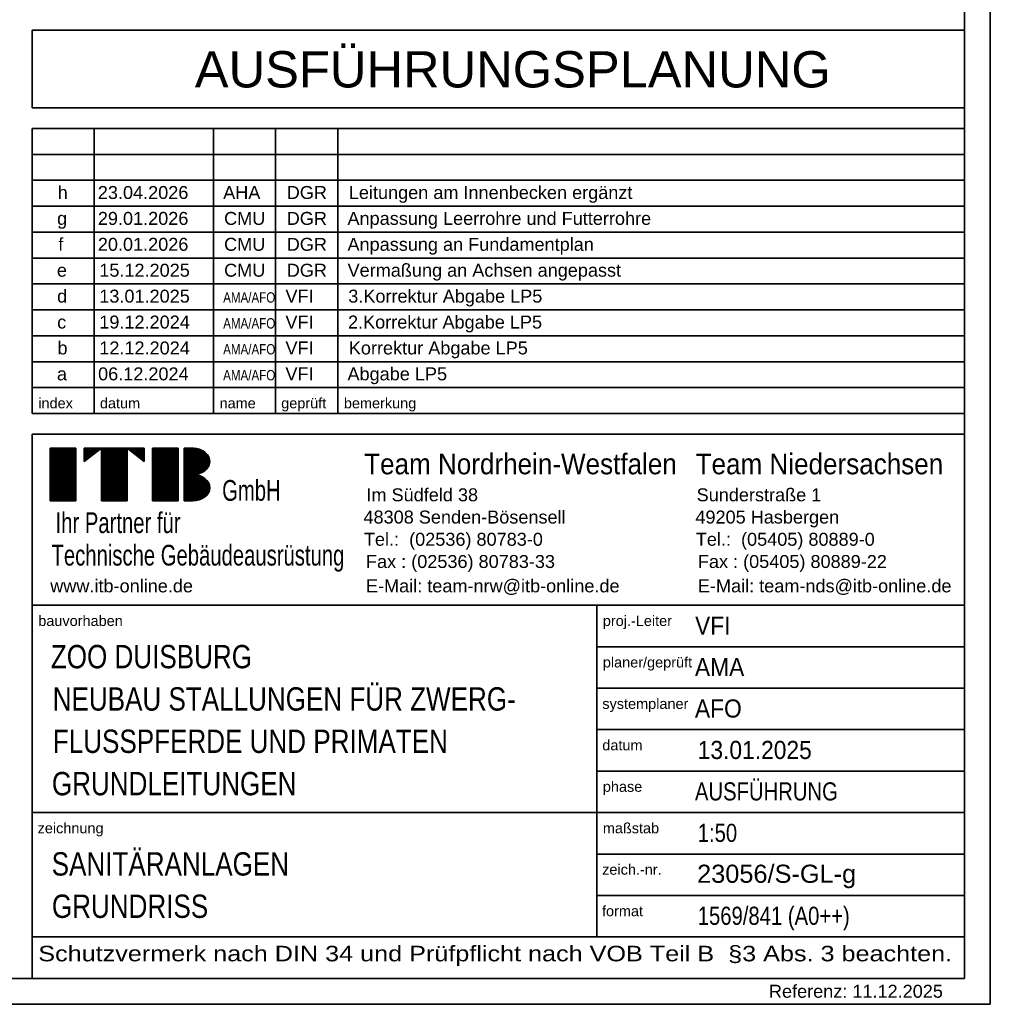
# Model space of a CAD drawing. Extents: x -779 to 790, y -208 to 633.
# Tile 209 of 232: x 602 to 790, y -208 to -18. Entities that reach past the tile are written whole.
import ezdxf

# ---------------------------------------------------------------- set-up
doc = ezdxf.new("R2010")
doc.units = 0
doc.layers.get('0').update_dxf_attribs({"lineweight": 25})
for name, color, linetype, lineweight in [('Rahmen-A0U86KLAPE', 7, 'Continuous', 35), ('X_Rahmen', 7, 'Continuous', 25), ('X_Stempel', 7, 'Continuous', 35), ('X_Text', 7, 'Continuous', 25)]:
    doc.layers.add(name, color=color, linetype=linetype, lineweight=lineweight)
doc.styles.get("Standard").update_dxf_attribs({"font": 'arial.ttf'})

# ---------------------------------------------------------------- blocks, each defined once
blk = doc.blocks.new('Blockreferenz-A07F5V4GWF', base_point=(604.5, -202.57))
at = {"color": 0, "linetype": 'ByBlock', "ltscale": 0.35}
for p, q in [((784.5, -19.57), (604.5, -19.57)), ((604.5, -34.57), (604.5, -19.57)), ((784.5, -34.57), (604.5, -34.57)), ((784.5, -38.57), (604.5, -38.57)), ((604.5, -93.57), (604.5, -38.57)), ((616.5, -93.57), (616.5, -38.57)), ((639.5, -93.57), (639.5, -38.57)), ((651.5, -93.57), (651.5, -38.57)), ((663.5, -93.57), (663.5, -38.57)), ((784.5, -43.57), (604.5, -43.57)), ((784.5, -48.57), (604.5, -48.57)), ((784.5, -53.57), (604.5, -53.57)), ((784.5, -58.57), (604.5, -58.57)), ((784.5, -63.57), (604.5, -63.57)), ((784.5, -68.57), (604.5, -68.57)), ((784.5, -73.57), (604.5, -73.57)), ((784.5, -78.57), (604.5, -78.57)), ((784.5, -83.57), (604.5, -83.57)), ((784.5, -88.57), (604.5, -88.57)), ((784.5, -93.57), (604.5, -93.57)), ((784.5, -97.57), (604.5, -97.57)), ((604.5, -202.57), (604.5, -97.57)), ((784.5, -130.57), (604.5, -130.57)), ((713.5, -194.57), (713.5, -130.57)), ((784.5, -138.57), (713.5, -138.57)), ((784.5, -146.57), (713.5, -146.57)), ((784.5, -154.57), (713.5, -154.57)), ((784.5, -162.57), (713.5, -162.57)), ((784.5, -170.57), (604.5, -170.57)), ((784.5, -178.57), (713.5, -178.57)), ((784.5, -186.57), (713.5, -186.57)), ((784.5, -194.57), (604.5, -194.57)), ((784.5, -202.57), (604.5, -202.57))]:
    blk.add_line(p, q, dxfattribs=at)
at = {"color": 169, "linetype": 'ByBlock', "ltscale": 0.35, "true_color": 0x262f66}
for p, q in [((607.99, -100.28), (612.93, -100.28)), ((607.99, -110.41), (607.99, -100.28)), ((607.99, -100.28), (612.93, -100.28)), ((607.99, -100.35), (612.93, -100.35)), ((607.99, -100.41), (612.93, -100.41)), ((607.99, -100.48), (612.93, -100.48)), ((607.99, -100.55), (612.93, -100.55)), ((607.99, -100.61), (612.93, -100.61)), ((607.99, -100.68), (612.93, -100.68)), ((612.93, -100.28), (612.93, -110.41)), ((614.58, -100.28), (626.11, -100.28)), ((614.58, -100.28), (617.87, -100.28)), ((614.58, -102.81), (614.58, -100.28)), ((617.88, -100.28), (614.58, -102.81)), ((614.58, -100.35), (617.78, -100.35)), ((614.58, -100.41), (617.7, -100.41)), ((614.58, -100.48), (617.61, -100.48)), ((614.58, -100.55), (617.52, -100.55)), ((614.58, -100.61), (617.44, -100.61)), ((614.58, -100.68), (617.35, -100.68)), ((617.88, -110.41), (617.88, -100.28)), ((617.88, -110.41), (617.88, -100.28)), ((617.88, -100.28), (622.82, -100.28)), ((617.88, -100.35), (622.82, -100.35)), ((617.88, -100.41), (622.82, -100.41)), ((617.88, -100.48), (622.82, -100.48)), ((617.88, -100.55), (622.82, -100.55)), ((617.88, -100.61), (622.82, -100.61)), ((617.88, -100.68), (622.82, -100.68)), ((622.82, -100.28), (622.82, -110.41)), ((626.11, -102.81), (622.82, -100.28)), ((626.11, -102.81), (622.82, -100.28)), ((622.83, -100.28), (626.11, -100.28)), ((622.91, -100.35), (626.11, -100.35)), ((623, -100.41), (626.11, -100.41)), ((623.08, -100.48), (626.11, -100.48)), ((623.17, -100.55), (626.11, -100.55)), ((623.26, -100.61), (626.11, -100.61)), ((623.34, -100.68), (626.11, -100.68)), ((626.11, -100.28), (626.11, -102.81)), ((627.76, -100.28), (632.7, -100.28)), ((627.76, -110.41), (627.76, -100.28)), ((627.76, -100.28), (632.7, -100.28)), ((627.76, -100.35), (632.7, -100.35)), ((627.76, -100.41), (632.7, -100.41)), ((627.76, -100.48), (632.7, -100.48)), ((627.76, -100.55), (632.7, -100.55)), ((627.76, -100.61), (632.7, -100.61)), ((627.76, -100.68), (632.7, -100.68)), ((632.7, -100.28), (632.7, -110.41)), ((633.86, -100.28), (635.5, -100.28)), ((633.86, -100.28), (635.74, -100.28)), ((633.86, -110.41), (633.86, -100.28)), ((633.86, -100.35), (636.29, -100.35)), ((633.86, -100.41), (636.58, -100.41)), ((633.86, -100.48), (636.8, -100.48)), ((633.86, -100.55), (636.98, -100.55)), ((633.86, -100.61), (637.14, -100.61)), ((633.86, -100.68), (637.28, -100.68)), ((607.99, -100.74), (612.93, -100.74)), ((607.99, -100.81), (612.93, -100.81)), ((607.99, -100.88), (612.93, -100.88)), ((607.99, -100.94), (612.93, -100.94)), ((607.99, -101.01), (612.93, -101.01)), ((607.99, -101.07), (612.93, -101.07)), ((607.99, -101.14), (612.93, -101.14)), ((607.99, -101.21), (612.93, -101.21)), ((607.99, -101.27), (612.93, -101.27)), ((607.99, -101.34), (612.93, -101.34)), ((607.99, -101.4), (612.93, -101.4)), ((607.99, -101.47), (612.93, -101.47)), ((607.99, -101.54), (612.93, -101.54)), ((607.99, -101.6), (612.93, -101.6)), ((607.99, -101.67), (612.93, -101.67)), ((607.99, -101.73), (612.93, -101.73)), ((607.99, -101.8), (612.93, -101.8)), ((607.99, -101.87), (612.93, -101.87)), ((607.99, -101.93), (612.93, -101.93)), ((607.99, -102), (612.93, -102)), ((607.99, -102.06), (612.93, -102.06)), ((607.99, -102.13), (612.93, -102.13)), ((607.99, -102.2), (612.93, -102.2)), ((607.99, -102.26), (612.93, -102.26)), ((607.99, -102.33), (612.93, -102.33)), ((607.99, -102.39), (612.93, -102.39)), ((607.99, -102.46), (612.93, -102.46)), ((607.99, -102.53), (612.93, -102.53)), ((607.99, -102.59), (612.93, -102.59)), ((614.58, -100.74), (617.27, -100.74)), ((614.58, -100.81), (617.18, -100.81)), ((614.58, -100.88), (617.09, -100.88)), ((614.58, -100.94), (617.01, -100.94)), ((614.58, -101.01), (616.92, -101.01)), ((614.58, -101.07), (616.84, -101.07)), ((614.58, -101.14), (616.75, -101.14)), ((614.58, -101.21), (616.67, -101.21)), ((614.58, -101.27), (616.58, -101.27)), ((614.58, -101.34), (616.49, -101.34)), ((614.58, -101.4), (616.41, -101.4)), ((614.58, -101.47), (616.32, -101.47)), ((614.58, -101.54), (616.24, -101.54)), ((614.58, -101.6), (616.15, -101.6)), ((614.58, -101.67), (616.07, -101.67)), ((614.58, -101.73), (615.98, -101.73)), ((614.58, -101.8), (615.89, -101.8)), ((614.58, -101.87), (615.81, -101.87)), ((614.58, -101.93), (615.72, -101.93)), ((614.58, -102), (615.64, -102)), ((614.58, -102.06), (615.55, -102.06)), ((614.58, -102.13), (615.46, -102.13)), ((614.58, -102.2), (615.38, -102.2)), ((614.58, -102.26), (615.29, -102.26)), ((614.58, -102.33), (615.21, -102.33)), ((614.58, -102.39), (615.12, -102.39)), ((614.58, -102.46), (615.04, -102.46)), ((614.58, -102.53), (614.95, -102.53)), ((614.58, -102.59), (614.86, -102.59)), ((617.88, -100.74), (622.82, -100.74)), ((617.88, -100.81), (622.82, -100.81)), ((617.88, -100.88), (622.82, -100.88)), ((617.88, -100.94), (622.82, -100.94)), ((617.88, -101.01), (622.82, -101.01)), ((617.88, -101.07), (622.82, -101.07)), ((617.88, -101.14), (622.82, -101.14)), ((617.88, -101.21), (622.82, -101.21)), ((617.88, -101.27), (622.82, -101.27)), ((617.88, -101.34), (622.82, -101.34)), ((617.88, -101.4), (622.82, -101.4)), ((617.88, -101.47), (622.82, -101.47)), ((617.88, -101.54), (622.82, -101.54)), ((617.88, -101.6), (622.82, -101.6)), ((617.88, -101.67), (622.82, -101.67)), ((617.88, -101.73), (622.82, -101.73)), ((617.88, -101.8), (622.82, -101.8)), ((617.88, -101.87), (622.82, -101.87)), ((617.88, -101.93), (622.82, -101.93)), ((617.88, -102), (622.82, -102)), ((617.88, -102.06), (622.82, -102.06)), ((617.88, -102.13), (622.82, -102.13)), ((617.88, -102.2), (622.82, -102.2)), ((617.88, -102.26), (622.82, -102.26)), ((617.88, -102.33), (622.82, -102.33)), ((617.88, -102.39), (622.82, -102.39)), ((617.88, -102.46), (622.82, -102.46)), ((617.88, -102.53), (622.82, -102.53)), ((617.88, -102.59), (622.82, -102.59)), ((623.43, -100.74), (626.11, -100.74)), ((623.51, -100.81), (626.11, -100.81)), ((623.6, -100.88), (626.11, -100.88)), ((623.68, -100.94), (626.11, -100.94)), ((623.77, -101.01), (626.11, -101.01)), ((623.86, -101.07), (626.11, -101.07)), ((623.94, -101.14), (626.11, -101.14)), ((624.03, -101.21), (626.11, -101.21)), ((624.11, -101.27), (626.11, -101.27)), ((624.2, -101.34), (626.11, -101.34)), ((624.29, -101.4), (626.11, -101.4)), ((624.37, -101.47), (626.11, -101.47)), ((624.46, -101.54), (626.11, -101.54)), ((624.54, -101.6), (626.11, -101.6)), ((624.63, -101.67), (626.11, -101.67)), ((624.71, -101.73), (626.11, -101.73)), ((624.8, -101.8), (626.11, -101.8)), ((624.89, -101.87), (626.11, -101.87)), ((624.97, -101.93), (626.11, -101.93)), ((625.06, -102), (626.11, -102)), ((625.14, -102.06), (626.11, -102.06)), ((625.23, -102.13), (626.11, -102.13)), ((625.31, -102.2), (626.11, -102.2)), ((625.4, -102.26), (626.11, -102.26)), ((625.49, -102.33), (626.11, -102.33)), ((625.57, -102.39), (626.11, -102.39)), ((625.66, -102.46), (626.11, -102.46)), ((625.74, -102.53), (626.11, -102.53)), ((625.83, -102.59), (626.11, -102.59)), ((627.76, -100.74), (632.7, -100.74)), ((627.76, -100.81), (632.7, -100.81)), ((627.76, -100.88), (632.7, -100.88)), ((627.76, -100.94), (632.7, -100.94)), ((627.76, -101.01), (632.7, -101.01)), ((627.76, -101.07), (632.7, -101.07)), ((627.76, -101.14), (632.7, -101.14)), ((627.76, -101.21), (632.7, -101.21)), ((627.76, -101.27), (632.7, -101.27)), ((627.76, -101.34), (632.7, -101.34)), ((627.76, -101.4), (632.7, -101.4)), ((627.76, -101.47), (632.7, -101.47)), ((627.76, -101.54), (632.7, -101.54)), ((627.76, -101.6), (632.7, -101.6)), ((627.76, -101.67), (632.7, -101.67)), ((627.76, -101.73), (632.7, -101.73)), ((627.76, -101.8), (632.7, -101.8)), ((627.76, -101.87), (632.7, -101.87)), ((627.76, -101.93), (632.7, -101.93)), ((627.76, -102), (632.7, -102)), ((627.76, -102.06), (632.7, -102.06)), ((627.76, -102.13), (632.7, -102.13)), ((627.76, -102.2), (632.7, -102.2)), ((627.76, -102.26), (632.7, -102.26)), ((627.76, -102.33), (632.7, -102.33)), ((627.76, -102.39), (632.7, -102.39)), ((627.76, -102.46), (632.7, -102.46)), ((627.76, -102.53), (632.7, -102.53)), ((627.76, -102.59), (632.7, -102.59)), ((633.86, -100.74), (637.41, -100.74)), ((633.86, -100.81), (637.53, -100.81)), ((633.86, -100.88), (637.63, -100.88)), ((633.86, -100.94), (637.73, -100.94)), ((633.86, -101.01), (637.82, -101.01)), ((633.86, -101.07), (637.9, -101.07)), ((633.86, -101.14), (637.98, -101.14)), ((633.86, -101.21), (638.05, -101.21)), ((633.86, -101.27), (638.12, -101.27)), ((633.86, -101.34), (638.18, -101.34)), ((633.86, -101.4), (638.24, -101.4)), ((633.86, -101.47), (638.3, -101.47)), ((633.86, -101.54), (638.35, -101.54)), ((633.86, -101.6), (638.4, -101.6)), ((633.86, -101.67), (638.44, -101.67)), ((633.86, -101.73), (638.49, -101.73)), ((633.86, -101.8), (638.52, -101.8)), ((633.86, -101.87), (638.56, -101.87)), ((633.86, -101.93), (638.59, -101.93)), ((633.86, -102), (638.62, -102)), ((633.86, -102.06), (638.65, -102.06)), ((633.86, -102.13), (638.68, -102.13)), ((633.86, -102.2), (638.7, -102.2)), ((633.86, -102.26), (638.72, -102.26)), ((633.86, -102.33), (638.74, -102.33)), ((633.86, -102.39), (638.75, -102.39)), ((633.86, -102.46), (638.77, -102.46)), ((633.86, -102.53), (638.78, -102.53)), ((633.86, -102.59), (638.79, -102.59)), ((607.99, -102.66), (612.93, -102.66)), ((607.99, -102.72), (612.93, -102.72)), ((607.99, -102.79), (612.93, -102.79)), ((607.99, -102.86), (612.93, -102.86)), ((607.99, -102.92), (612.93, -102.92)), ((607.99, -102.99), (612.93, -102.99)), ((607.99, -103.05), (612.93, -103.05)), ((607.99, -103.12), (612.93, -103.12)), ((607.99, -103.19), (612.93, -103.19)), ((607.99, -103.25), (612.93, -103.25)), ((607.99, -103.32), (612.93, -103.32)), ((607.99, -103.38), (612.93, -103.38)), ((607.99, -103.45), (612.93, -103.45)), ((607.99, -103.52), (612.93, -103.52)), ((607.99, -103.58), (612.93, -103.58)), ((607.99, -103.65), (612.93, -103.65)), ((607.99, -103.71), (612.93, -103.71)), ((607.99, -103.78), (612.93, -103.78)), ((607.99, -103.85), (612.93, -103.85)), ((607.99, -103.91), (612.93, -103.91)), ((607.99, -103.98), (612.93, -103.98)), ((607.99, -104.04), (612.93, -104.04)), ((607.99, -104.11), (612.93, -104.11)), ((607.99, -104.18), (612.93, -104.18)), ((607.99, -104.24), (612.93, -104.24)), ((607.99, -104.31), (612.93, -104.31)), ((607.99, -104.37), (612.93, -104.37)), ((607.99, -104.44), (612.93, -104.44)), ((614.58, -102.66), (614.78, -102.66)), ((614.58, -102.72), (614.69, -102.72)), ((614.58, -102.79), (614.61, -102.79)), ((617.88, -102.66), (622.82, -102.66)), ((617.88, -102.72), (622.82, -102.72)), ((617.88, -102.79), (622.82, -102.79)), ((617.88, -102.86), (622.82, -102.86)), ((617.88, -102.92), (622.82, -102.92)), ((617.88, -102.99), (622.82, -102.99)), ((617.88, -103.05), (622.82, -103.05)), ((617.88, -103.12), (622.82, -103.12)), ((617.88, -103.19), (622.82, -103.19)), ((617.88, -103.25), (622.82, -103.25)), ((617.88, -103.32), (622.82, -103.32)), ((617.88, -103.38), (622.82, -103.38)), ((617.88, -103.45), (622.82, -103.45)), ((617.88, -103.52), (622.82, -103.52)), ((617.88, -103.58), (622.82, -103.58)), ((617.88, -103.65), (622.82, -103.65)), ((617.88, -103.71), (622.82, -103.71)), ((617.88, -103.78), (622.82, -103.78)), ((617.88, -103.85), (622.82, -103.85)), ((617.88, -103.91), (622.82, -103.91)), ((617.88, -103.98), (622.82, -103.98)), ((617.88, -104.04), (622.82, -104.04)), ((617.88, -104.11), (622.82, -104.11)), ((617.88, -104.18), (622.82, -104.18)), ((617.88, -104.24), (622.82, -104.24)), ((617.88, -104.31), (622.82, -104.31)), ((617.88, -104.37), (622.82, -104.37)), ((617.88, -104.44), (622.82, -104.44)), ((625.92, -102.66), (626.11, -102.66)), ((626, -102.72), (626.11, -102.72)), ((626.09, -102.79), (626.11, -102.79)), ((627.76, -102.66), (632.7, -102.66)), ((627.76, -102.72), (632.7, -102.72)), ((627.76, -102.79), (632.7, -102.79)), ((627.76, -102.86), (632.7, -102.86)), ((627.76, -102.92), (632.7, -102.92)), ((627.76, -102.99), (632.7, -102.99)), ((627.76, -103.05), (632.7, -103.05)), ((627.76, -103.12), (632.7, -103.12)), ((627.76, -103.19), (632.7, -103.19)), ((627.76, -103.25), (632.7, -103.25)), ((627.76, -103.32), (632.7, -103.32)), ((627.76, -103.38), (632.7, -103.38)), ((627.76, -103.45), (632.7, -103.45)), ((627.76, -103.52), (632.7, -103.52)), ((627.76, -103.58), (632.7, -103.58)), ((627.76, -103.65), (632.7, -103.65)), ((627.76, -103.71), (632.7, -103.71)), ((627.76, -103.78), (632.7, -103.78)), ((627.76, -103.85), (632.7, -103.85)), ((627.76, -103.91), (632.7, -103.91)), ((627.76, -103.98), (632.7, -103.98)), ((627.76, -104.04), (632.7, -104.04)), ((627.76, -104.11), (632.7, -104.11)), ((627.76, -104.18), (632.7, -104.18)), ((627.76, -104.24), (632.7, -104.24)), ((627.76, -104.31), (632.7, -104.31)), ((627.76, -104.37), (632.7, -104.37)), ((627.76, -104.44), (632.7, -104.44)), ((633.86, -102.66), (638.79, -102.66)), ((633.86, -102.72), (638.8, -102.72)), ((633.86, -102.79), (638.8, -102.79)), ((633.86, -102.86), (638.8, -102.86)), ((633.86, -102.92), (638.79, -102.92)), ((633.86, -102.99), (638.79, -102.99)), ((633.86, -103.05), (638.78, -103.05)), ((633.86, -103.12), (638.77, -103.12)), ((633.86, -103.19), (638.76, -103.19)), ((633.86, -103.25), (638.75, -103.25)), ((633.86, -103.32), (638.73, -103.32)), ((633.86, -103.38), (638.71, -103.38)), ((633.86, -103.45), (638.69, -103.45)), ((633.86, -103.52), (638.67, -103.52)), ((633.86, -103.58), (638.64, -103.58)), ((633.86, -103.65), (638.61, -103.65)), ((633.86, -103.71), (638.58, -103.71)), ((633.86, -103.78), (638.55, -103.78)), ((633.86, -103.85), (638.51, -103.85)), ((633.86, -103.91), (638.47, -103.91)), ((633.86, -103.98), (638.43, -103.98)), ((633.86, -104.04), (638.38, -104.04)), ((633.86, -104.11), (638.33, -104.11)), ((633.86, -104.18), (638.28, -104.18)), ((633.86, -104.24), (638.22, -104.24)), ((633.86, -104.31), (638.16, -104.31)), ((633.86, -104.37), (638.09, -104.37)), ((633.86, -104.44), (638.03, -104.44)), ((607.99, -104.51), (612.93, -104.51)), ((607.99, -104.57), (612.93, -104.57)), ((607.99, -104.64), (612.93, -104.64)), ((607.99, -104.7), (612.93, -104.7)), ((607.99, -104.77), (612.93, -104.77)), ((607.99, -104.84), (612.93, -104.84)), ((607.99, -104.9), (612.93, -104.9)), ((607.99, -104.97), (612.93, -104.97)), ((607.99, -105.03), (612.93, -105.03)), ((607.99, -105.1), (612.93, -105.1)), ((607.99, -105.17), (612.93, -105.17)), ((607.99, -105.23), (612.93, -105.23)), ((607.99, -105.3), (612.93, -105.3)), ((607.99, -105.36), (612.93, -105.36)), ((607.99, -105.43), (612.93, -105.43)), ((607.99, -105.5), (612.93, -105.5)), ((607.99, -105.56), (612.93, -105.56)), ((607.99, -105.63), (612.93, -105.63)), ((607.99, -105.69), (612.93, -105.69)), ((607.99, -105.76), (612.93, -105.76)), ((607.99, -105.83), (612.93, -105.83)), ((607.99, -105.89), (612.93, -105.89)), ((607.99, -105.96), (612.93, -105.96)), ((607.99, -106.02), (612.93, -106.02)), ((607.99, -106.09), (612.93, -106.09)), ((607.99, -106.16), (612.93, -106.16)), ((607.99, -106.22), (612.93, -106.22)), ((607.99, -106.29), (612.93, -106.29)), ((607.99, -106.35), (612.93, -106.35)), ((617.88, -104.51), (622.82, -104.51)), ((617.88, -104.57), (622.82, -104.57)), ((617.88, -104.64), (622.82, -104.64)), ((617.88, -104.7), (622.82, -104.7)), ((617.88, -104.77), (622.82, -104.77)), ((617.88, -104.84), (622.82, -104.84)), ((617.88, -104.9), (622.82, -104.9)), ((617.88, -104.97), (622.82, -104.97)), ((617.88, -105.03), (622.82, -105.03)), ((617.88, -105.1), (622.82, -105.1)), ((617.88, -105.17), (622.82, -105.17)), ((617.88, -105.23), (622.82, -105.23)), ((617.88, -105.3), (622.82, -105.3)), ((617.88, -105.36), (622.82, -105.36)), ((617.88, -105.43), (622.82, -105.43)), ((617.88, -105.5), (622.82, -105.5)), ((617.88, -105.56), (622.82, -105.56)), ((617.88, -105.63), (622.82, -105.63)), ((617.88, -105.69), (622.82, -105.69)), ((617.88, -105.76), (622.82, -105.76)), ((617.88, -105.83), (622.82, -105.83)), ((617.88, -105.89), (622.82, -105.89)), ((617.88, -105.96), (622.82, -105.96)), ((617.88, -106.02), (622.82, -106.02)), ((617.88, -106.09), (622.82, -106.09)), ((617.88, -106.16), (622.82, -106.16)), ((617.88, -106.22), (622.82, -106.22)), ((617.88, -106.29), (622.82, -106.29)), ((617.88, -106.35), (622.82, -106.35)), ((627.76, -104.51), (632.7, -104.51)), ((627.76, -104.57), (632.7, -104.57)), ((627.76, -104.64), (632.7, -104.64)), ((627.76, -104.7), (632.7, -104.7)), ((627.76, -104.77), (632.7, -104.77)), ((627.76, -104.84), (632.7, -104.84)), ((627.76, -104.9), (632.7, -104.9)), ((627.76, -104.97), (632.7, -104.97)), ((627.76, -105.03), (632.7, -105.03)), ((627.76, -105.1), (632.7, -105.1)), ((627.76, -105.17), (632.7, -105.17)), ((627.76, -105.23), (632.7, -105.23)), ((627.76, -105.3), (632.7, -105.3)), ((627.76, -105.36), (632.7, -105.36)), ((627.76, -105.43), (632.7, -105.43)), ((627.76, -105.5), (632.7, -105.5)), ((627.76, -105.56), (632.7, -105.56)), ((627.76, -105.63), (632.7, -105.63)), ((627.76, -105.69), (632.7, -105.69)), ((627.76, -105.76), (632.7, -105.76)), ((627.76, -105.83), (632.7, -105.83)), ((627.76, -105.89), (632.7, -105.89)), ((627.76, -105.96), (632.7, -105.96)), ((627.76, -106.02), (632.7, -106.02)), ((627.76, -106.09), (632.7, -106.09)), ((627.76, -106.16), (632.7, -106.16)), ((627.76, -106.22), (632.7, -106.22)), ((627.76, -106.29), (632.7, -106.29)), ((627.76, -106.35), (632.7, -106.35)), ((633.86, -104.51), (637.95, -104.51)), ((633.86, -104.57), (637.87, -104.57)), ((633.86, -104.64), (637.78, -104.64)), ((633.86, -104.7), (637.69, -104.7)), ((633.86, -104.77), (637.59, -104.77)), ((633.86, -104.84), (637.48, -104.84)), ((633.86, -104.9), (637.36, -104.9)), ((633.86, -104.97), (637.23, -104.97)), ((633.86, -105.03), (637.08, -105.03)), ((633.86, -105.1), (636.91, -105.1)), ((633.86, -105.17), (636.72, -105.17)), ((633.86, -105.23), (636.47, -105.23)), ((633.86, -105.3), (636.13, -105.3)), ((633.86, -105.36), (635.91, -105.36)), ((633.86, -105.43), (636.35, -105.43)), ((633.86, -105.5), (636.63, -105.5)), ((633.86, -105.56), (636.84, -105.56)), ((633.86, -105.63), (637.02, -105.63)), ((633.86, -105.69), (637.17, -105.69)), ((633.86, -105.76), (637.31, -105.76)), ((633.86, -105.83), (637.44, -105.83)), ((633.86, -105.89), (637.55, -105.89)), ((633.86, -105.96), (637.65, -105.96)), ((633.86, -106.02), (637.75, -106.02)), ((633.86, -106.09), (637.84, -106.09)), ((633.86, -106.16), (637.92, -106.16)), ((633.86, -106.22), (638, -106.22)), ((633.86, -106.29), (638.07, -106.29)), ((633.86, -106.35), (638.13, -106.35)), ((607.99, -106.42), (612.93, -106.42)), ((607.99, -106.49), (612.93, -106.49)), ((607.99, -106.55), (612.93, -106.55)), ((607.99, -106.62), (612.93, -106.62)), ((607.99, -106.68), (612.93, -106.68)), ((607.99, -106.75), (612.93, -106.75)), ((607.99, -106.82), (612.93, -106.82)), ((607.99, -106.88), (612.93, -106.88)), ((607.99, -106.95), (612.93, -106.95)), ((607.99, -107.01), (612.93, -107.01)), ((607.99, -107.08), (612.93, -107.08)), ((607.99, -107.15), (612.93, -107.15)), ((607.99, -107.21), (612.93, -107.21)), ((607.99, -107.28), (612.93, -107.28)), ((607.99, -107.34), (612.93, -107.34)), ((607.99, -107.41), (612.93, -107.41)), ((607.99, -107.48), (612.93, -107.48)), ((607.99, -107.54), (612.93, -107.54)), ((607.99, -107.61), (612.93, -107.61)), ((607.99, -107.67), (612.93, -107.67)), ((607.99, -107.74), (612.93, -107.74)), ((607.99, -107.81), (612.93, -107.81)), ((607.99, -107.87), (612.93, -107.87)), ((607.99, -107.94), (612.93, -107.94)), ((607.99, -108), (612.93, -108)), ((607.99, -108.07), (612.93, -108.07)), ((607.99, -108.14), (612.93, -108.14)), ((607.99, -108.2), (612.93, -108.2)), ((607.99, -108.27), (612.93, -108.27)), ((617.88, -106.42), (622.82, -106.42)), ((617.88, -106.49), (622.82, -106.49)), ((617.88, -106.55), (622.82, -106.55)), ((617.88, -106.62), (622.82, -106.62)), ((617.88, -106.68), (622.82, -106.68)), ((617.88, -106.75), (622.82, -106.75)), ((617.88, -106.82), (622.82, -106.82)), ((617.88, -106.88), (622.82, -106.88)), ((617.88, -106.95), (622.82, -106.95)), ((617.88, -107.01), (622.82, -107.01)), ((617.88, -107.08), (622.82, -107.08)), ((617.88, -107.15), (622.82, -107.15)), ((617.88, -107.21), (622.82, -107.21)), ((617.88, -107.28), (622.82, -107.28)), ((617.88, -107.34), (622.82, -107.34)), ((617.88, -107.41), (622.82, -107.41)), ((617.88, -107.48), (622.82, -107.48)), ((617.88, -107.54), (622.82, -107.54)), ((617.88, -107.61), (622.82, -107.61)), ((617.88, -107.67), (622.82, -107.67)), ((617.88, -107.74), (622.82, -107.74)), ((617.88, -107.81), (622.82, -107.81)), ((617.88, -107.87), (622.82, -107.87)), ((617.88, -107.94), (622.82, -107.94)), ((617.88, -108), (622.82, -108)), ((617.88, -108.07), (622.82, -108.07)), ((617.88, -108.14), (622.82, -108.14)), ((617.88, -108.2), (622.82, -108.2)), ((617.88, -108.27), (622.82, -108.27)), ((627.76, -106.42), (632.7, -106.42)), ((627.76, -106.49), (632.7, -106.49)), ((627.76, -106.55), (632.7, -106.55)), ((627.76, -106.62), (632.7, -106.62)), ((627.76, -106.68), (632.7, -106.68)), ((627.76, -106.75), (632.7, -106.75)), ((627.76, -106.82), (632.7, -106.82)), ((627.76, -106.88), (632.7, -106.88)), ((627.76, -106.95), (632.7, -106.95)), ((627.76, -107.01), (632.7, -107.01)), ((627.76, -107.08), (632.7, -107.08)), ((627.76, -107.15), (632.7, -107.15)), ((627.76, -107.21), (632.7, -107.21)), ((627.76, -107.28), (632.7, -107.28)), ((627.76, -107.34), (632.7, -107.34)), ((627.76, -107.41), (632.7, -107.41)), ((627.76, -107.48), (632.7, -107.48)), ((627.76, -107.54), (632.7, -107.54)), ((627.76, -107.61), (632.7, -107.61)), ((627.76, -107.67), (632.7, -107.67)), ((627.76, -107.74), (632.7, -107.74)), ((627.76, -107.81), (632.7, -107.81)), ((627.76, -107.87), (632.7, -107.87)), ((627.76, -107.94), (632.7, -107.94)), ((627.76, -108), (632.7, -108)), ((627.76, -108.07), (632.7, -108.07)), ((627.76, -108.14), (632.7, -108.14)), ((627.76, -108.2), (632.7, -108.2)), ((627.76, -108.27), (632.7, -108.27)), ((633.86, -106.42), (638.2, -106.42)), ((633.86, -106.49), (638.26, -106.49)), ((633.86, -106.55), (638.31, -106.55)), ((633.86, -106.62), (638.36, -106.62)), ((633.86, -106.68), (638.41, -106.68)), ((633.86, -106.75), (638.45, -106.75)), ((633.86, -106.82), (638.49, -106.82)), ((633.86, -106.88), (638.53, -106.88)), ((633.86, -106.95), (638.57, -106.95)), ((633.86, -107.01), (638.6, -107.01)), ((633.86, -107.08), (638.63, -107.08)), ((633.86, -107.15), (638.66, -107.15)), ((633.86, -107.21), (638.68, -107.21)), ((633.86, -107.28), (638.7, -107.28)), ((633.86, -107.34), (638.72, -107.34)), ((633.86, -107.41), (638.74, -107.41)), ((633.86, -107.48), (638.76, -107.48)), ((633.86, -107.54), (638.77, -107.54)), ((633.86, -107.61), (638.78, -107.61)), ((633.86, -107.67), (638.79, -107.67)), ((633.86, -107.74), (638.79, -107.74)), ((633.86, -107.81), (638.8, -107.81)), ((633.86, -107.87), (638.8, -107.87)), ((633.86, -107.94), (638.8, -107.94)), ((633.86, -108), (638.79, -108)), ((633.86, -108.07), (638.79, -108.07)), ((633.86, -108.14), (638.78, -108.14)), ((633.86, -108.2), (638.77, -108.2)), ((633.86, -108.27), (638.76, -108.27)), ((607.99, -108.33), (612.93, -108.33)), ((607.99, -108.4), (612.93, -108.4)), ((607.99, -108.47), (612.93, -108.47)), ((607.99, -108.53), (612.93, -108.53)), ((607.99, -108.6), (612.93, -108.6)), ((607.99, -108.66), (612.93, -108.66)), ((607.99, -108.73), (612.93, -108.73)), ((607.99, -108.8), (612.93, -108.8)), ((607.99, -108.86), (612.93, -108.86)), ((607.99, -108.93), (612.93, -108.93)), ((607.99, -108.99), (612.93, -108.99)), ((607.99, -109.06), (612.93, -109.06)), ((607.99, -109.13), (612.93, -109.13)), ((607.99, -109.19), (612.93, -109.19)), ((607.99, -109.26), (612.93, -109.26)), ((607.99, -109.32), (612.93, -109.32)), ((607.99, -109.39), (612.93, -109.39)), ((607.99, -109.46), (612.93, -109.46)), ((607.99, -109.52), (612.93, -109.52)), ((607.99, -109.59), (612.93, -109.59)), ((607.99, -109.65), (612.93, -109.65)), ((607.99, -109.72), (612.93, -109.72)), ((607.99, -109.79), (612.93, -109.79)), ((607.99, -109.85), (612.93, -109.85)), ((607.99, -109.92), (612.93, -109.92)), ((607.99, -109.98), (612.93, -109.98)), ((607.99, -110.05), (612.93, -110.05)), ((607.99, -110.12), (612.93, -110.12)), ((607.99, -110.18), (612.93, -110.18)), ((617.88, -108.33), (622.82, -108.33)), ((617.88, -108.4), (622.82, -108.4)), ((617.88, -108.47), (622.82, -108.47)), ((617.88, -108.53), (622.82, -108.53)), ((617.88, -108.6), (622.82, -108.6)), ((617.88, -108.66), (622.82, -108.66)), ((617.88, -108.73), (622.82, -108.73)), ((617.88, -108.8), (622.82, -108.8)), ((617.88, -108.86), (622.82, -108.86)), ((617.88, -108.93), (622.82, -108.93)), ((617.88, -108.99), (622.82, -108.99)), ((617.88, -109.06), (622.82, -109.06)), ((617.88, -109.13), (622.82, -109.13)), ((617.88, -109.19), (622.82, -109.19)), ((617.88, -109.26), (622.82, -109.26)), ((617.88, -109.32), (622.82, -109.32)), ((617.88, -109.39), (622.82, -109.39)), ((617.88, -109.46), (622.82, -109.46)), ((617.88, -109.52), (622.82, -109.52)), ((617.88, -109.59), (622.82, -109.59)), ((617.88, -109.65), (622.82, -109.65)), ((617.88, -109.72), (622.82, -109.72)), ((617.88, -109.79), (622.82, -109.79)), ((617.88, -109.85), (622.82, -109.85)), ((617.88, -109.92), (622.82, -109.92)), ((617.88, -109.98), (622.82, -109.98)), ((617.88, -110.05), (622.82, -110.05)), ((617.88, -110.12), (622.82, -110.12)), ((617.88, -110.18), (622.82, -110.18)), ((627.76, -108.33), (632.7, -108.33)), ((627.76, -108.4), (632.7, -108.4)), ((627.76, -108.47), (632.7, -108.47)), ((627.76, -108.53), (632.7, -108.53)), ((627.76, -108.6), (632.7, -108.6)), ((627.76, -108.66), (632.7, -108.66)), ((627.76, -108.73), (632.7, -108.73)), ((627.76, -108.8), (632.7, -108.8)), ((627.76, -108.86), (632.7, -108.86)), ((627.76, -108.93), (632.7, -108.93)), ((627.76, -108.99), (632.7, -108.99)), ((627.76, -109.06), (632.7, -109.06)), ((627.76, -109.13), (632.7, -109.13)), ((627.76, -109.19), (632.7, -109.19)), ((627.76, -109.26), (632.7, -109.26)), ((627.76, -109.32), (632.7, -109.32)), ((627.76, -109.39), (632.7, -109.39)), ((627.76, -109.46), (632.7, -109.46)), ((627.76, -109.52), (632.7, -109.52)), ((627.76, -109.59), (632.7, -109.59)), ((627.76, -109.65), (632.7, -109.65)), ((627.76, -109.72), (632.7, -109.72)), ((627.76, -109.79), (632.7, -109.79)), ((627.76, -109.85), (632.7, -109.85)), ((627.76, -109.92), (632.7, -109.92)), ((627.76, -109.98), (632.7, -109.98)), ((627.76, -110.05), (632.7, -110.05)), ((627.76, -110.12), (632.7, -110.12)), ((627.76, -110.18), (632.7, -110.18)), ((633.86, -108.33), (638.74, -108.33)), ((633.86, -108.4), (638.73, -108.4)), ((633.86, -108.47), (638.71, -108.47)), ((633.86, -108.53), (638.69, -108.53)), ((633.86, -108.6), (638.66, -108.6)), ((633.86, -108.66), (638.64, -108.66)), ((633.86, -108.73), (638.61, -108.73)), ((633.86, -108.8), (638.57, -108.8)), ((633.86, -108.86), (638.54, -108.86)), ((633.86, -108.93), (638.5, -108.93)), ((633.86, -108.99), (638.46, -108.99)), ((633.86, -109.06), (638.42, -109.06)), ((633.86, -109.13), (638.37, -109.13)), ((633.86, -109.19), (638.32, -109.19)), ((633.86, -109.26), (638.27, -109.26)), ((633.86, -109.32), (638.21, -109.32)), ((633.86, -109.39), (638.15, -109.39)), ((633.86, -109.46), (638.08, -109.46)), ((633.86, -109.52), (638.01, -109.52)), ((633.86, -109.59), (637.93, -109.59)), ((633.86, -109.65), (637.85, -109.65)), ((633.86, -109.72), (637.77, -109.72)), ((633.86, -109.79), (637.67, -109.79)), ((633.86, -109.85), (637.57, -109.85)), ((633.86, -109.92), (637.46, -109.92)), ((633.86, -109.98), (637.34, -109.98)), ((633.86, -110.05), (637.2, -110.05)), ((633.86, -110.12), (637.05, -110.12)), ((633.86, -110.18), (636.88, -110.18)), ((607.99, -110.25), (612.93, -110.25)), ((607.99, -110.31), (612.93, -110.31)), ((607.99, -110.38), (612.93, -110.38)), ((612.93, -110.41), (607.99, -110.41)), ((617.88, -110.25), (622.82, -110.25)), ((617.88, -110.31), (622.82, -110.31)), ((617.88, -110.38), (622.82, -110.38)), ((622.82, -110.41), (617.88, -110.41)), ((622.82, -110.41), (617.88, -110.41)), ((627.76, -110.25), (632.7, -110.25)), ((627.76, -110.31), (632.7, -110.31)), ((627.76, -110.38), (632.7, -110.38)), ((632.7, -110.41), (627.76, -110.41)), ((633.86, -110.25), (636.67, -110.25)), ((633.86, -110.31), (636.41, -110.31)), ((633.86, -110.38), (636.03, -110.38)), ((635.5, -110.41), (633.86, -110.41))]:
    blk.add_line(p, q, dxfattribs=at)
at = {"color": 169, "linetype": 'ByBlock', "ltscale": 0.35, "true_color": 0x262f66, "extrusion": (0, 0, -1)}
for centre, start_param in [((635.5, -102.81), 4.712389), ((635.5, -107.88), 4.717625)]:
    blk.add_ellipse(centre, major_axis=(3.29, 0), ratio=0.769231, start_param=start_param, end_param=7.853982, dxfattribs=at)
at = {"color": 0, "attachment_point": 1}
for s, insert, char_height in [('{\\fArial;AUSFÜHRUNGSPLANUNG}', (635.91, -23.65), 7), ('{\\fArial;h}', (609.44, -49.67), 2.5), ('{\\fArial;23.04.2026}', (617.19, -49.67), 2.5), ('{\\fArial;AHA}', (641.39, -49.67), 2.5), ('{\\fArial;DGR}', (653.66, -49.67), 2.5), ('{\\fArial;Leitungen am Innenbecken ergänzt}', (665.65, -49.67), 2.5), ('{\\fArial;29.01.2026}', (617.19, -54.67), 2.5), ('{\\fArial;CMU}', (641.57, -54.67), 2.5), ('{\\fArial;DGR}', (653.66, -54.67), 2.5), ('{\\fArial;Anpassung Leerrohre und Futterrohre}', (665.39, -54.67), 2.5), ('{\\fArial;g}', (609.32, -54.67), 2.5), ('{\\fArial;f}', (609.55, -59.67), 2.5), ('{\\fArial;20.01.2026}', (617.19, -59.67), 2.5), ('{\\fArial;CMU}', (641.57, -59.67), 2.5), ('{\\fArial;DGR}', (653.66, -59.67), 2.5), ('{\\fArial;Anpassung an Fundamentplan }', (665.39, -59.67), 2.5), ('{\\fArial;Vermaßung an Achsen angepasst }', (665.41, -64.67), 2.5), ('{\\fArial;e}', (609.29, -64.67), 2.5), ('{\\fArial;15.12.2025}', (617.47, -64.67), 2.5), ('{\\fArial;CMU}', (641.57, -64.67), 2.5), ('{\\fArial;DGR}', (653.66, -64.67), 2.5), ('{\\fArial;d}', (609.33, -69.67), 2.5), ('{\\fArial;13.01.2025}', (617.47, -69.67), 2.5), ('{\\W0.8;\\fArial;AMA/AFO}', (641.39, -70.17), 2), ('{\\fArial;VFI}', (653.41, -69.67), 2.5), ('{\\fArial;3.Korrektur Abgabe LP5}', (665.54, -69.67), 2.5), ('{\\fArial;c}', (609.34, -74.67), 2.5), ('{\\fArial;19.12.2024}', (617.47, -74.67), 2.5), ('{\\W0.8;\\fArial;AMA/AFO}', (641.39, -75.17), 2), ('{\\fArial;VFI}', (653.41, -74.67), 2.5), ('{\\fArial;2.Korrektur Abgabe LP5}', (665.49, -74.67), 2.5), ('{\\fArial;b}', (609.39, -79.67), 2.5), ('{\\fArial;12.12.2024}', (617.47, -79.67), 2.5), ('{\\fArial;VFI}', (653.41, -79.67), 2.5), ('{\\fArial;Korrektur Abgabe LP5}', (665.65, -79.67), 2.5), ('{\\W0.8;\\fArial;AMA/AFO}', (641.39, -80.17), 2), ('{\\fArial;a}', (609.29, -84.67), 2.5), ('{\\fArial;06.12.2024}', (617.24, -84.67), 2.5), ('{\\W0.8;\\fArial;AMA/AFO}', (641.39, -85.17), 2), ('{\\fArial;VFI}', (653.41, -84.67), 2.5), ('{\\fArial;Abgabe LP5}', (665.39, -84.67), 2.5), ('{\\fArial;index}', (605.69, -90.57), 2), ('{\\fArial;datum}', (617.59, -90.57), 2), ('{\\fArial;name}', (640.69, -90.57), 2), ('{\\fArial;geprüft}', (652.59, -90.57), 2), ('{\\fArial;bemerkung}', (664.69, -90.57), 2), ('{\\W0.9;\\fArial;Team Nordrhein-Westfalen}', (668.61, -101.3), 4), ('{\\W0.9;\\fArial;Team Niedersachsen}', (732.61, -101.3), 4), ('{\\W0.7;\\fArial;GmbH}', (641.19, -106.41), 4), ('{\\fArial;Im Südfeld 38}', (669.05, -108.01), 2.5), ('{\\fArial;Sunderstraße 1}', (732.8, -108.01), 2.5), ('{\\fArial;48308 Senden-Bösensell}', (668.48, -112.3), 2.5), ('{\\fArial;49205 Hasbergen}', (732.56, -112.3), 2.5), ('{\\W0.7;\\fArial;Ihr Partner für}', (609.03, -112.64), 4), ('{\\fArial;Tel.:  (02536) 80783-0}', (668.56, -116.59), 2.5), ('{\\fArial;Tel.:  (05405) 80889-0}', (732.64, -116.59), 2.5), ('{\\W0.7;\\fArial;Technische Gebäudeausrüstung}', (608.25, -118.91), 4), ('{\\fArial;Fax : (02536) 80783-33}', (668.96, -120.88), 2.5), ('{\\fArial;Fax : (05405) 80889-22}', (733.04, -120.88), 2.5), ('{\\fArial;www.itb-online.de}', (608, -125.58), 2.5), ('{\\fArial;E-Mail: team-nrw@itb-online.de}', (668.96, -125.58), 2.5), ('{\\fArial;E-Mail: team-nds@itb-online.de}', (733.04, -125.58), 2.5), ('{\\fArial;bauvorhaben}', (605.69, -132.57), 2), ('{\\fArial;proj.-Leiter}', (714.69, -132.57), 2), ('{\\W0.9;\\fArial;VFI}', (732.5, -132.74), 3.5), ('{\\W0.8;\\fArial;ZOO DUISBURG}', (608.12, -138.23), 4.5), ('{\\fArial;planer/geprüft}', (714.69, -140.57), 2), ('{\\W0.9;\\fArial;AMA}', (732.47, -140.74), 3.5), ('{\\W0.8;\\fArial;NEUBAU STALLUNGEN FÜR ZWERG-}', (608.47, -146.4), 4.5), ('{\\fArial;systemplaner}', (714.59, -148.57), 2), ('{\\W0.9;\\fArial;AFO}', (732.47, -148.74), 3.5), ('{\\W0.8;\\fArial;FLUSSPFERDE UND PRIMATEN}', (608.5, -154.57), 4.5), ('{\\fArial;datum}', (714.59, -156.57), 2), ('{\\W0.9;\\fArial;13.01.2025}', (733.01, -156.74), 3.5), ('{\\W0.8;\\fArial;GRUNDLEITUNGEN  }', (608.32, -162.74), 4.5), ('{\\fArial;phase}', (714.69, -164.57), 2), ('{\\W0.8;\\fArial;AUSFÜHRUNG}', (732.47, -164.74), 3.5), ('{\\fArial;zeichnung}', (605.56, -172.57), 2), ('{\\fArial;maßstab}', (714.69, -172.57), 2), ('{\\W0.8;\\fArial;1:50}', (733.01, -172.74), 3.5), ('{\\W0.8;\\fArial;SANITÄRANLAGEN}', (608.28, -178.23), 4.5), ('{\\fArial;zeich.-nr.}', (714.56, -180.57), 2), ('{\\W0.8;\\fArial;GRUNDRISS}', (608.32, -186.4), 4.5), ('{\\fArial;format}', (714.53, -188.57), 2), ('{\\W0.8;\\fArial;1569/841 (A0++)}', (733.01, -188.74), 3.5), ('{\\W1.16;\\fArial;Schutzvermerk nach DIN 34 und Prüfpflicht nach VOB Teil B  §3 Abs. 3 beachten.}', (605.69, -196.28), 3)]:
    blk.add_mtext(s, dxfattribs=dict(at, insert=insert, char_height=char_height))
at = {"color": 0, "linetype": 'ByBlock', "ltscale": 0.35, "insert": (732.89, -180.63), "char_height": 3.5, "attachment_point": 1}
blk.add_mtext('{\\fArial;23056/S-GL-g}', dxfattribs=at)
blk = doc.blocks.new('Blockreferenz-A07F5V4KWF', base_point=(-779.5, -207.57))
at = {"layer": 'Rahmen-A0U86KLAPE', "color": 0, "linetype": 'ByBlock', "ltscale": 0.35}
for p, q in [((789.5, -207.57), (789.5, 633.43)), ((784.5, -202.57), (784.5, 628.43)), ((-759.5, -202.57), (784.5, -202.57)), ((-779.5, -207.57), (789.5, -207.57))]:
    blk.add_line(p, q, dxfattribs=at)

msp = doc.modelspace()

# ---------------------------------------------------------------- block references
at = {"layer": 'X_Rahmen', "ltscale": 0.25}
msp.add_blockref('Blockreferenz-A07F5V4KWF', (-779.5, -207.57), dxfattribs=at)
at = {"layer": 'X_Stempel', "lineweight": -2, "ltscale": 0.13}
msp.add_blockref('Blockreferenz-A07F5V4GWF', (604.5, -202.57), dxfattribs=at)

# ---------------------------------------------------------------- texts
at = {"layer": 'X_Text', "ltscale": 0.25}
msp.add_text('Referenz: 11.12.2025', height=2.5, dxfattribs=at).set_placement((746.76, -206.31))

doc.saveas('drawing.dxf')
